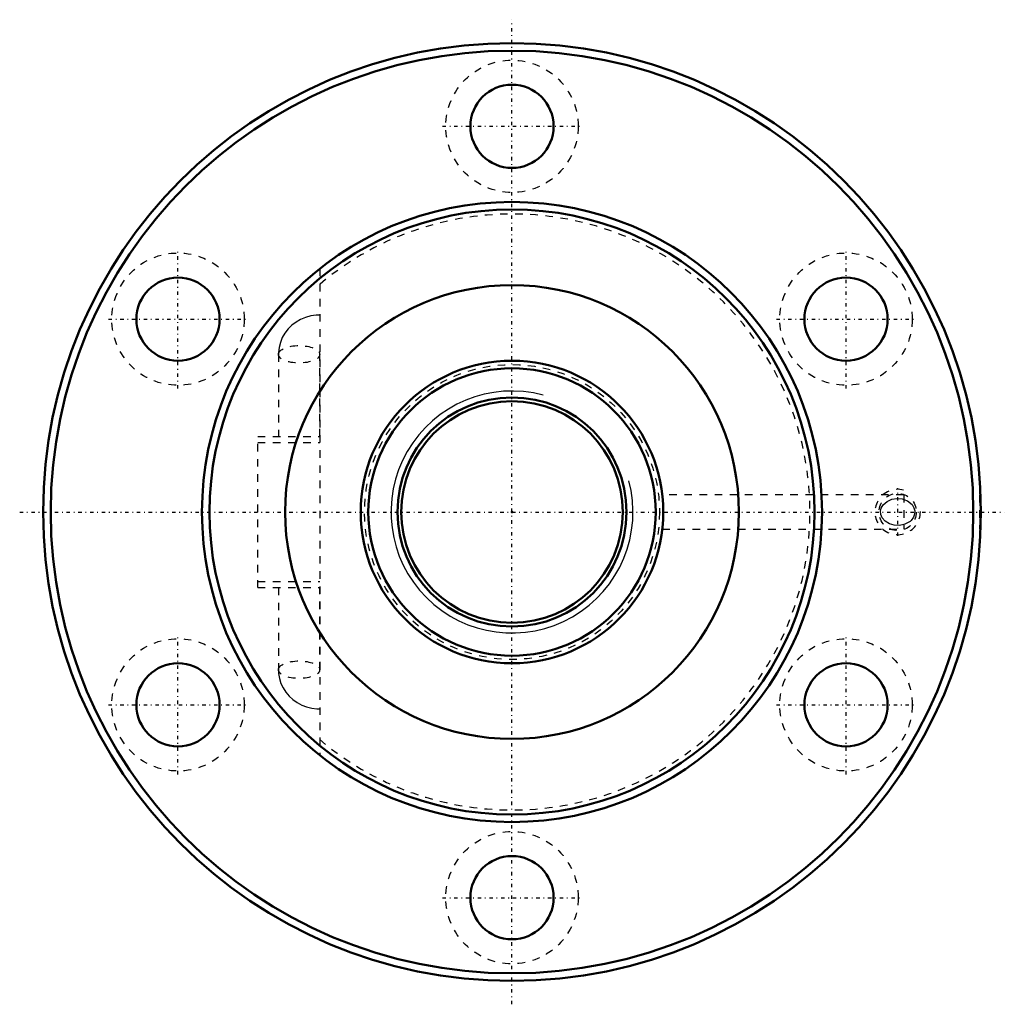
# Model space of a CAD drawing. Header units: millimetres. Extents: x -65 to 65, y -65 to 65.
import ezdxf

# ---------------------------------------------------------------- set-up
doc = ezdxf.new("R2010")
doc.units = ezdxf.units.MM
doc.linetypes.add('Center', pattern=[1.5, 0.45, -0.5, 0.05, -0.5])
doc.linetypes.add('Dashed', pattern=[2, 1, -1])
for name, color, linetype, lineweight in [('2d ConnectionPoints', 7, 'Continuous', 50), ('AM_0', 7, 'Continuous', 50), ('AM_5', 3, 'Continuous', 25), ('AM_7', 7, 'Center', 25), ('AM_9', 6, 'Dashed', 25)]:
    doc.layers.add(name, color=color, linetype=linetype, lineweight=lineweight)

# ---------------------------------------------------------------- blocks, each defined once
blk = doc.blocks.new('1_BNF_4010_5RR_nut_0_in_BNF4010_5RRG1_1230LC5A_00__2')
at = {"layer": 'AM_0'}
for centre, radius in [((0, 0), 62), ((0, 0), 61), ((0, 51), 5.5), ((0, 0), 41), ((0, 0), 40), ((-44.17, 25.5), 5.5), ((0, 0), 30), ((44.17, 25.5), 5.5), ((-44.17, -25.5), 5.5), ((44.17, -25.5), 5.5), ((0, -51), 5.5)]:
    blk.add_circle(centre, radius, dxfattribs=at)
at = {"layer": 'AM_5', "linetype": 'Dashed'}
blk.add_arc((51, 0), 3, 75, 15, dxfattribs=at)
at = {"layer": 'AM_7'}
for p, q in [((0, -65.1), (0, 65.1)), ((-9.19, 51), (9.19, 51)), ((-44.17, 16.31), (-44.17, 34.69)), ((44.17, 16.31), (44.17, 34.69)), ((-53.35, 25.5), (-34.98, 25.5)), ((34.98, 25.5), (53.35, 25.5)), ((51, -3.15), (51, 3.15)), ((-65.1, 0), (65.1, 0)), ((-44.17, -34.69), (-44.17, -16.31)), ((44.17, -34.69), (44.17, -16.31)), ((-53.35, -25.5), (-34.98, -25.5)), ((34.98, -25.5), (53.35, -25.5)), ((-9.19, -51), (9.19, -51))]:
    blk.add_line(p, q, dxfattribs=at)
at = {"layer": 'AM_9'}
for p, q in [((-25.42, 32.17), (-25.42, -32.17)), ((-30.89, 20.85), (-30.89, 10)), ((-25.42, 10), (-25.42, 20.85)), ((-33.62, -10), (-33.62, 10)), ((-33.62, 10), (-25.42, 10)), ((-33.62, 9.2), (-25.42, 9.2)), ((51.8, 2.25), (19.88, 2.25)), ((51.8, 2.25), (51.8, -2.25)), ((62, 2.25), (61.8, 2.25)), ((61.8, 2.25), (61.8, -2.25)), ((19.87, -2.25), (51.8, -2.25)), ((61.8, -2.25), (62, -2.25)), ((-33.62, -9.2), (-25.42, -9.2)), ((-33.62, -10), (-25.42, -10)), ((-30.89, -10), (-30.89, -20.85)), ((-25.42, -20.85), (-25.42, -10))]:
    blk.add_line(p, q, dxfattribs=at)
for points in [[(-25.42, 26.05), (-25.91, 26.03), (-26.61, 25.93), (-27.29, 25.74), (-27.95, 25.47), (-28.56, 25.11), (-29.11, 24.69), (-29.61, 24.2), (-30.03, 23.65), (-30.37, 23.06), (-30.63, 22.43), (-30.8, 21.77), (-30.88, 21.11), (-30.89, 20.85)], [(51.8, -1.67), (51.26, -1.77), (50.54, -1.74), (49.94, -1.58), (49.33, -1.21), (48.96, -0.78), (48.78, -0.35), (48.74, 0.12), (48.83, 0.52), (49.09, 0.96), (49.59, 1.41), (50.24, 1.68), (50.9, 1.78), (51.58, 1.72), (51.8, 1.67)], [(51.8, 1.67), (52.31, 1.46), (52.9, 0.98), (53.15, 0.56), (53.26, 0.14), (53.23, -0.3), (53.1, -0.68), (52.77, -1.12), (52.64, -1.24), (51.95, -1.62), (51.8, -1.67)], [(-30.89, -20.85), (-30.86, -21.36), (-30.74, -22.02), (-30.55, -22.66), (-30.26, -23.26), (-29.9, -23.83), (-29.47, -24.34), (-28.97, -24.8), (-28.42, -25.2), (-27.81, -25.53), (-27.17, -25.78), (-26.49, -25.95), (-25.79, -26.04), (-25.42, -26.05)]]:
    blk.add_lwpolyline(points, dxfattribs=at)
for centre, radius in [((0, 51), 8.75), ((-44.17, 25.5), 8.75), ((44.17, 25.5), 8.75), ((51, 0), 2.46), ((-44.17, -25.5), 8.75), ((44.17, -25.5), 8.75), ((0, -51), 8.75)]:
    blk.add_circle(centre, radius, dxfattribs=at)
blk.add_arc((0, 0), 39.4, 229.821, 130.179, dxfattribs=at)
for centre in [(-28.15, 20.85), (-28.15, -20.85)]:
    blk.add_ellipse(centre, major_axis=(-2.73, 0), ratio=0.422618, dxfattribs=at)
blk = doc.blocks.new('2_BNF4010_5RRG1_1230LC5A_00__shaft_0_in_BNF4010_5RRG1_1230LC5A_00__2')
at = {"layer": 'AM_0'}
for radius in [20, 19, 15.15, 14.65]:
    blk.add_circle((0, 0), radius, dxfattribs=at)
at = {"layer": 'AM_5'}
blk.add_arc((0, 0), 16, 75, 15, dxfattribs=at)
at = {"layer": 'AM_9'}
blk.add_circle((0, 0), 19.5, dxfattribs=at)

msp = doc.modelspace()

# ---------------------------------------------------------------- linework, layer by layer
at = {"layer": '2d ConnectionPoints'}
msp.add_point((0, 0), dxfattribs=at)
msp.add_point((0, 0), dxfattribs=at)

# ---------------------------------------------------------------- block references
for name in ['1_BNF_4010_5RR_nut_0_in_BNF4010_5RRG1_1230LC5A_00__2', '2_BNF4010_5RRG1_1230LC5A_00__shaft_0_in_BNF4010_5RRG1_1230LC5A_00__2']:
    msp.add_blockref(name, (0, 0))

doc.saveas('drawing.dxf')
